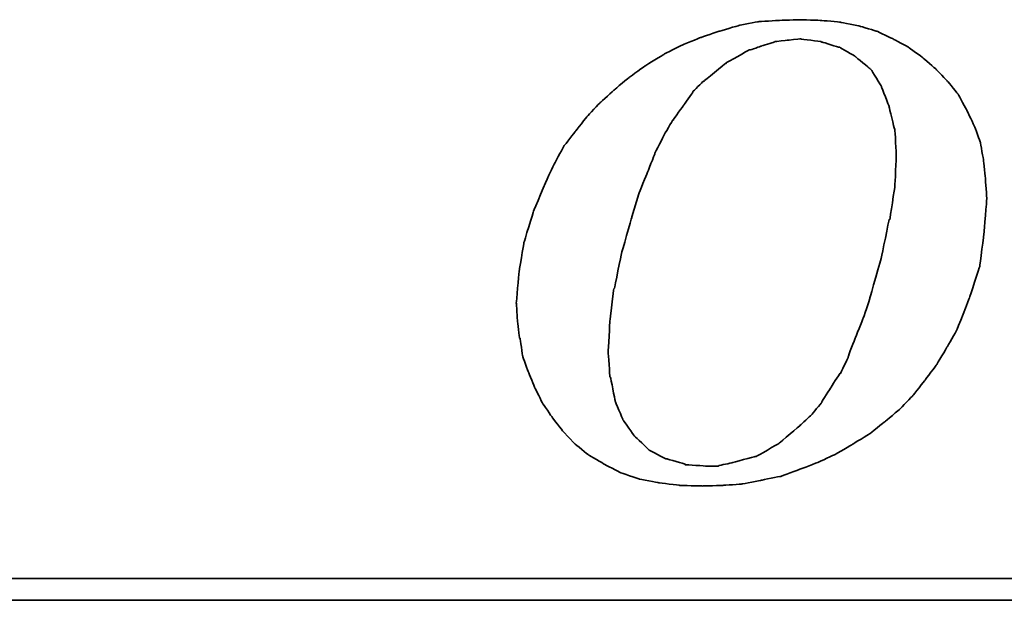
# Model space of a CAD drawing. Header units: millimetres. Extents: x 258 to 537, y -224 to -143.
# Tile 33 of 50: x 463.6 to 466.95, y -196.94 to -194.96. Entities that reach past the tile are written whole.
import ezdxf

# ---------------------------------------------------------------- set-up
doc = ezdxf.new("R2010")
doc.units = ezdxf.units.MM
doc.header["$LTSCALE"] = 0.1
doc.layers.add('DIM', color=4, linetype='CONTINUOUS')
doc.layers.add('layer 1', color=7, linetype='CONTINUOUS')

# ---------------------------------------------------------------- blocks, each defined once
blk = doc.blocks.new('TBI MOTION logo(完整正式版)')
at = {"layer": 'layer 1', "color": 22, "lineweight": 35}
for points, knots in [([(-11.34375, -6.98375), (-11.34375, -6.98375), (-10.91375, -7.43875), (-10.91375, -7.43875), (-10.91375, -7.43875), (-10.91375, -7.43875), (-10.38625, -7.87125), (-10.38625, -7.87125), (-10.38625, -7.87125), (-10.38625, -7.87125), (-9.81125, -8.20375), (-9.81125, -8.20375), (-9.81125, -8.20375), (-9.81125, -8.20375), (-9.21125, -8.51875), (-9.21125, -8.51875), (-9.21125, -8.51875), (-9.21125, -8.51875), (-8.51625, -8.75875), (-8.51625, -8.75875), (-8.51625, -8.75875), (-8.51625, -8.75875), (-7.77125, -8.90375), (-7.77125, -8.90375), (-7.77125, -8.90375), (-7.77125, -8.90375), (-6.97875, -8.99875), (-6.97875, -8.99875), (-6.97875, -8.99875), (-6.97875, -8.99875), (-6.14125, -9.02375), (-6.14125, -9.02375), (-6.14125, -9.02375), (-6.14125, -9.02375), (-5.37125, -8.99875), (-5.37125, -8.99875), (-5.37125, -8.99875), (-5.37125, -8.99875), (-4.65375, -8.94875), (-4.65375, -8.94875), (-4.65375, -8.94875), (-4.65375, -8.94875), (-3.93375, -8.80625), (-3.93375, -8.80625), (-3.93375, -8.80625), (-3.93375, -8.80625), (-3.21375, -8.66375), (-3.21375, -8.66375), (-3.21375, -8.66375), (-3.21375, -8.66375), (-2.49375, -8.39875), (-2.49375, -8.39875), (-2.49375, -8.39875), (-2.49375, -8.39875), (-1.79875, -8.13375), (-1.79875, -8.13375), (-1.79875, -8.13375), (-1.79875, -8.13375), (-1.17375, -7.84375), (-1.17375, -7.84375), (-1.17375, -7.84375), (-1.17375, -7.84375), (-0.52375, -7.46375), (-0.52375, -7.46375), (-0.52375, -7.46375), (-0.52375, -7.46375), (0.10124, -7.07875), (0.10124, -7.07875), (0.10124, -7.07875), (0.10124, -7.07875), (0.67625, -6.62375), (0.67625, -6.62375), (0.67625, -6.62375), (0.67625, -6.62375), (1.24874, -6.14375), (1.24874, -6.14375), (1.24874, -6.14375), (1.24874, -6.14375), (1.72874, -5.64125), (1.72874, -5.64125), (1.72874, -5.64125), (1.72874, -5.64125), (2.18624, -5.06375), (2.18624, -5.06375), (2.18624, -5.06375), (2.18624, -5.06375), (2.61625, -4.48874), (2.61625, -4.48874), (2.61625, -4.48874), (2.61625, -4.48874), (3.00125, -3.83874), (3.00125, -3.83874), (3.00125, -3.83874), (3.00125, -3.83874), (3.36124, -3.21374), (3.36124, -3.21374), (3.36124, -3.21374), (3.36124, -3.21374), (3.84374, -1.99125), (3.84374, -1.99125), (3.84374, -1.99125), (3.84374, -1.99125), (4.22625, -0.81875), (4.22625, -0.81875), (4.22625, -0.81875), (4.22625, -0.81875), (4.39125, 0.45624), (4.39125, 0.45624), (4.39125, 0.45624), (4.39125, 0.45624), (4.48874, 1.70124), (4.48874, 1.70124), (4.48874, 1.70124), (4.48874, 1.70124), (4.43874, 2.44625), (4.43874, 2.44625), (4.43874, 2.44625), (4.43874, 2.44625), (4.36874, 3.14125), (4.36874, 3.14125), (4.36874, 3.14125), (4.36874, 3.14125), (4.25125, 3.81125), (4.25125, 3.81125), (4.25125, 3.81125), (4.25125, 3.81125), (4.03124, 4.41125), (4.03124, 4.41125), (4.03124, 4.41125), (4.03124, 4.41125), (3.74374, 5.01125), (3.74374, 5.01125), (3.74374, 5.01125), (3.74374, 5.01125), (3.43124, 5.58875), (3.43124, 5.58875), (3.43124, 5.58875), (3.43124, 5.58875), (3.02625, 6.09125), (3.02625, 6.09125), (3.02625, 6.09125), (3.02625, 6.09125), (2.59374, 6.54875), (2.59374, 6.54875), (2.59374, 6.54875), (2.59374, 6.54875), (2.09124, 6.98125), (2.09124, 6.98125), (2.09124, 6.98125), (2.09124, 6.98125), (1.56124, 7.36625), (1.56124, 7.36625), (1.56124, 7.36625), (1.56124, 7.36625), (0.98624, 7.67625), (0.98624, 7.67625), (0.98624, 7.67625), (0.98624, 7.67625), (0.38624, 7.96375), (0.38624, 7.96375), (0.38624, 7.96375), (0.38624, 7.96375), (-0.25875, 8.15625), (-0.25875, 8.15625), (-0.25875, 8.15625), (-0.25875, 8.15625), (-0.98125, 8.30125), (-0.98125, 8.30125), (-0.98125, 8.30125), (-0.98125, 8.30125), (-1.70124, 8.37125), (-1.70124, 8.37125), (-1.70124, 8.37125), (-1.70124, 8.37125), (-2.49375, 8.39624), (-2.49375, 8.39624), (-2.49375, 8.39624), (-2.49375, 8.39624), (-3.28625, 8.37125), (-3.28625, 8.37125), (-3.28625, 8.37125), (-3.28625, 8.37125), (-4.05125, 8.32125), (-4.05125, 8.32125), (-4.05125, 8.32125), (-4.05125, 8.32125), (-4.77375, 8.18125), (-4.77375, 8.18125), (-4.77375, 8.18125), (-4.77375, 8.18125), (-5.51625, 7.96375), (-5.51625, 7.96375), (-5.51625, 7.96375), (-5.51625, 7.96375), (-6.21125, 7.72625), (-6.21125, 7.72625), (-6.21125, 7.72625), (-6.21125, 7.72625), (-6.92875, 7.43625), (-6.92875, 7.43625), (-6.92875, 7.43625), (-6.92875, 7.43625), (-7.57875, 7.10125), (-7.57875, 7.10125), (-7.57875, 7.10125), (-7.57875, 7.10125), (-8.24875, 6.69125), (-8.24875, 6.69125), (-8.24875, 6.69125), (-8.24875, 6.69125), (-8.84875, 6.26125), (-8.84875, 6.26125), (-8.84875, 6.26125), (-8.84875, 6.26125), (-9.42625, 5.78125), (-9.42625, 5.78125), (-9.42625, 5.78125), (-9.42625, 5.78125), (-9.95375, 5.30125), (-9.95375, 5.30125), (-9.95375, 5.30125), (-9.95375, 5.30125), (-10.43375, 4.79624), (-10.43375, 4.79624), (-10.43375, 4.79624), (-10.43375, 4.79624), (-10.88875, 4.22125), (-10.88875, 4.22125), (-10.88875, 4.22125), (-10.88875, 4.22125), (-11.29875, 3.69375), (-11.29875, 3.69375), (-11.29875, 3.69375), (-11.29875, 3.69375), (-11.63375, 3.09125), (-11.63375, 3.09125), (-11.63375, 3.09125), (-11.63375, 3.09125), (-11.91875, 2.49625), (-11.91875, 2.49625), (-11.91875, 2.49625), (-11.91875, 2.49625), (-12.44875, 1.24625), (-12.44875, 1.24625), (-12.44875, 1.24625), (-12.44875, 1.24625), (-12.80875, 0.06874), (-12.80875, 0.06874), (-12.80875, 0.06874), (-12.80875, 0.06874), (-12.99875, -1.07875), (-12.99875, -1.07875), (-12.99875, -1.07875), (-12.99875, -1.07875), (-13.09375, -2.18375), (-13.09375, -2.18375), (-13.09375, -2.18375), (-13.09375, -2.18375), (-13.04875, -2.85375), (-13.04875, -2.85375), (-13.04875, -2.85375), (-13.04875, -2.85375), (-12.97375, -3.50375), (-12.97375, -3.50375), (-12.97375, -3.50375), (-12.97375, -3.50375), (-12.95375, -3.50375), (-12.95375, -3.50375), (-12.95375, -3.50375), (-12.95375, -3.50375), (-12.85375, -4.17375), (-12.85375, -4.17375), (-12.85375, -4.17375), (-12.85375, -4.17375), (-12.63875, -4.77624), (-12.63875, -4.77624), (-12.63875, -4.77624), (-12.63875, -4.77624), (-12.39875, -5.35125), (-12.39875, -5.35125), (-12.39875, -5.35125), (-12.39875, -5.35125), (-12.11375, -5.92875), (-12.11375, -5.92875), (-12.11375, -5.92875), (-12.11375, -5.92875), (-11.75375, -6.45375), (-11.75375, -6.45375), (-11.75375, -6.45375), (-11.75375, -6.45375), (-11.34375, -6.98375), (-11.34375, -6.98375)], [0, 0, 0, 0, 0.01369863, 0.01369863, 0.01369863, 0.01369864, 0.02739726, 0.02739726, 0.02739726, 0.02739727, 0.04109589, 0.04109589, 0.04109589, 0.0410959, 0.05479452, 0.05479452, 0.05479452, 0.05479453, 0.06849315, 0.06849315, 0.06849315, 0.06849316, 0.08219178, 0.08219178, 0.08219178, 0.08219179, 0.09589041, 0.09589041, 0.09589041, 0.09589042, 0.10958904, 0.10958904, 0.10958904, 0.10958905, 0.12328767, 0.12328767, 0.12328767, 0.12328768, 0.1369863, 0.1369863, 0.1369863, 0.13698631, 0.15068493, 0.15068493, 0.15068493, 0.15068494, 0.16438356, 0.16438356, 0.16438356, 0.16438357, 0.17808219, 0.17808219, 0.17808219, 0.1780822, 0.19178082, 0.19178082, 0.19178082, 0.19178083, 0.20547945, 0.20547945, 0.20547945, 0.20547946, 0.21917808, 0.21917808, 0.21917808, 0.21917809, 0.23287671, 0.23287671, 0.23287671, 0.23287672, 0.24657534, 0.24657534, 0.24657534, 0.24657535, 0.26027397, 0.26027397, 0.26027397, 0.26027398, 0.2739726, 0.2739726, 0.2739726, 0.27397261, 0.28767123, 0.28767123, 0.28767123, 0.28767124, 0.30136986, 0.30136986, 0.30136986, 0.30136987, 0.31506849, 0.31506849, 0.31506849, 0.3150685, 0.32876712, 0.32876712, 0.32876712, 0.32876713, 0.34246575, 0.34246575, 0.34246575, 0.34246576, 0.35616438, 0.35616438, 0.35616438, 0.35616439, 0.36986301, 0.36986301, 0.36986301, 0.36986302, 0.38356164, 0.38356164, 0.38356164, 0.38356165, 0.39726027, 0.39726027, 0.39726027, 0.39726028, 0.4109589, 0.4109589, 0.4109589, 0.41095891, 0.42465753, 0.42465753, 0.42465753, 0.42465754, 0.43835616, 0.43835616, 0.43835616, 0.43835617, 0.45205479, 0.45205479, 0.45205479, 0.4520548, 0.46575342, 0.46575342, 0.46575342, 0.46575343, 0.47945205, 0.47945205, 0.47945205, 0.47945206, 0.49315068, 0.49315068, 0.49315068, 0.49315069, 0.50684932, 0.50684932, 0.50684932, 0.50684933, 0.52054795, 0.52054795, 0.52054795, 0.52054796, 0.53424658, 0.53424658, 0.53424658, 0.53424659, 0.54794521, 0.54794521, 0.54794521, 0.54794522, 0.56164384, 0.56164384, 0.56164384, 0.56164385, 0.57534247, 0.57534247, 0.57534247, 0.57534248, 0.5890411, 0.5890411, 0.5890411, 0.58904111, 0.60273973, 0.60273973, 0.60273973, 0.60273974, 0.61643836, 0.61643836, 0.61643836, 0.61643837, 0.63013699, 0.63013699, 0.63013699, 0.630137, 0.64383562, 0.64383562, 0.64383562, 0.64383563, 0.65753425, 0.65753425, 0.65753425, 0.65753426, 0.67123288, 0.67123288, 0.67123288, 0.67123289, 0.68493151, 0.68493151, 0.68493151, 0.68493152, 0.69863014, 0.69863014, 0.69863014, 0.69863015, 0.71232877, 0.71232877, 0.71232877, 0.71232878, 0.7260274, 0.7260274, 0.7260274, 0.72602741, 0.73972603, 0.73972603, 0.73972603, 0.73972604, 0.75342466, 0.75342466, 0.75342466, 0.75342467, 0.76712329, 0.76712329, 0.76712329, 0.7671233, 0.78082192, 0.78082192, 0.78082192, 0.78082193, 0.79452055, 0.79452055, 0.79452055, 0.79452056, 0.80821918, 0.80821918, 0.80821918, 0.80821919, 0.82191781, 0.82191781, 0.82191781, 0.82191782, 0.83561644, 0.83561644, 0.83561644, 0.83561645, 0.84931507, 0.84931507, 0.84931507, 0.84931508, 0.8630137, 0.8630137, 0.8630137, 0.86301371, 0.87671233, 0.87671233, 0.87671233, 0.87671234, 0.89041096, 0.89041096, 0.89041096, 0.89041097, 0.90410959, 0.90410959, 0.90410959, 0.9041096, 0.91780822, 0.91780822, 0.91780822, 0.91780823, 0.93150685, 0.93150685, 0.93150685, 0.93150686, 0.94520548, 0.94520548, 0.94520548, 0.94520549, 0.95890411, 0.95890411, 0.95890411, 0.95890412, 0.97260274, 0.97260274, 0.97260274, 0.97260275, 0.98630137, 0.98630137, 0.98630137, 0.98630138, 1, 1, 1, 1]), ([(-8.77875, 1.03124), (-8.77875, 1.03124), (-8.51625, 1.89625), (-8.51625, 1.89625), (-8.51625, 1.89625), (-8.51625, 1.89625), (-8.20375, 2.66375), (-8.20375, 2.66375), (-8.20375, 2.66375), (-8.20375, 2.66375), (-7.91625, 3.38125), (-7.91625, 3.38125), (-7.91625, 3.38125), (-7.91625, 3.38125), (-7.91625, 3.40624), (-7.91625, 3.40624), (-7.91625, 3.40624), (-7.91625, 3.40624), (-7.57875, 4.07624), (-7.57875, 4.07624), (-7.57875, 4.07624), (-7.57875, 4.07624), (-7.24375, 4.65125), (-7.24375, 4.65125), (-7.24375, 4.65125), (-7.24375, 4.65125), (-7.21875, 4.65125), (-7.21875, 4.65125), (-7.21875, 4.65125), (-7.21875, 4.65125), (-7.21875, 4.67624), (-7.21875, 4.67624), (-7.21875, 4.67624), (-7.21875, 4.67624), (-6.83625, 5.20375), (-6.83625, 5.20375), (-6.83625, 5.20375), (-6.83625, 5.20375), (-6.49875, 5.68625), (-6.49875, 5.68625), (-6.49875, 5.68625), (-6.49875, 5.68625), (-6.49875, 5.70625), (-6.49875, 5.70625), (-6.49875, 5.70625), (-6.49875, 5.70625), (-6.11625, 6.09125), (-6.11625, 6.09125), (-6.11625, 6.09125), (-6.11625, 6.09125), (-6.09125, 6.09125), (-6.09125, 6.09125), (-6.09125, 6.09125), (-6.09125, 6.09125), (-5.27375, 6.76625), (-5.27375, 6.76625), (-5.27375, 6.76625), (-5.27375, 6.76625), (-5.24875, 6.76625), (-5.24875, 6.76625), (-5.24875, 6.76625), (-5.24875, 6.76625), (-5.24875, 6.78625), (-5.24875, 6.78625), (-5.24875, 6.78625), (-5.24875, 6.78625), (-4.38875, 7.26624), (-4.38875, 7.26624), (-4.38875, 7.26624), (-4.38875, 7.26624), (-4.36125, 7.26624), (-4.36125, 7.26624), (-4.36125, 7.26624), (-4.36125, 7.26624), (-3.93375, 7.41125), (-3.93375, 7.41125), (-3.93375, 7.41125), (-3.93375, 7.41125), (-3.47375, 7.55625), (-3.47375, 7.55625), (-3.47375, 7.55625), (-3.47375, 7.55625), (-3.45375, 7.55625), (-3.45375, 7.55625), (-3.45375, 7.55625), (-3.45375, 7.55625), (-3.42875, 7.58124), (-3.42875, 7.58124), (-3.42875, 7.58124), (-3.42875, 7.58124), (-2.97375, 7.62625), (-2.97375, 7.62625), (-2.97375, 7.62625), (-2.97375, 7.62625), (-2.49375, 7.67625), (-2.49375, 7.67625), (-2.49375, 7.67625), (-2.49375, 7.67625), (-2.46875, 7.67625), (-2.46875, 7.67625), (-2.46875, 7.67625), (-2.46875, 7.67625), (-1.70124, 7.58124), (-1.70124, 7.58124), (-1.70124, 7.58124), (-1.70124, 7.58124), (-1.67875, 7.55625), (-1.67875, 7.55625), (-1.67875, 7.55625), (-1.67875, 7.55625), (-1.65375, 7.55625), (-1.65375, 7.55625), (-1.65375, 7.55625), (-1.65375, 7.55625), (-1.03125, 7.36625), (-1.03125, 7.36625), (-1.03125, 7.36625), (-1.03125, 7.36625), (-1.00625, 7.36625), (-1.00625, 7.36625), (-1.00625, 7.36625), (-1.00625, 7.36625), (-0.43124, 7.02624), (-0.43124, 7.02624), (-0.43124, 7.02624), (-0.43124, 7.02624), (-0.40625, 7.00624), (-0.40625, 7.00624), (-0.40625, 7.00624), (-0.40625, 7.00624), (0.12124, 6.57124), (0.12124, 6.57124), (0.12124, 6.57124), (0.12124, 6.57124), (0.14624, 6.54875), (0.14624, 6.54875), (0.14624, 6.54875), (0.14624, 6.54875), (0.17124, 6.52375), (0.17124, 6.52375), (0.17124, 6.52375), (0.17124, 6.52375), (0.55625, 5.89875), (0.55625, 5.89875), (0.55625, 5.89875), (0.55625, 5.89875), (0.55625, 5.87625), (0.55625, 5.87625), (0.55625, 5.87625), (0.55625, 5.87625), (0.84124, 5.15625), (0.84124, 5.15625), (0.84124, 5.15625), (0.84124, 5.15625), (0.84124, 5.13125), (0.84124, 5.13125), (0.84124, 5.13125), (0.84124, 5.13125), (1.03624, 4.31875), (1.03624, 4.31875), (1.03624, 4.31875), (1.03624, 4.31875), (1.05624, 4.31875), (1.05624, 4.31875), (1.05624, 4.31875), (1.05624, 4.31875), (1.05624, 4.29125), (1.05624, 4.29125), (1.05624, 4.29125), (1.05624, 4.29125), (1.10625, 3.33125), (1.10625, 3.33125), (1.10625, 3.33125), (1.10625, 3.33125), (1.10625, 3.30875), (1.10625, 3.30875), (1.10625, 3.30875), (1.10625, 3.30875), (1.05624, 2.20624), (1.05624, 2.20624), (1.05624, 2.20624), (1.05624, 2.20624), (1.05624, 2.18124), (1.05624, 2.18124), (1.05624, 2.18124), (1.05624, 2.18124), (0.86624, 0.93624), (0.86624, 0.93624), (0.86624, 0.93624), (0.86624, 0.93624), (0.84124, 0.93624), (0.84124, 0.93624), (0.84124, 0.93624), (0.84124, 0.93624), (0.55625, -0.45874), (0.55625, -0.45874), (0.55625, -0.45874), (0.55625, -0.45874), (0.12124, -1.99125), (0.12124, -1.99125), (0.12124, -1.99125), (0.12124, -1.99125), (0.12124, -2.01874), (0.12124, -2.01874), (0.12124, -2.01874), (0.12124, -2.01874), (-0.13874, -2.78375), (-0.13874, -2.78375), (-0.13874, -2.78375), (-0.13874, -2.78375), (-0.43124, -3.50375), (-0.43124, -3.50375), (-0.43124, -3.50375), (-0.43124, -3.50375), (-0.69375, -4.19875), (-0.69375, -4.19875), (-0.69375, -4.19875), (-0.69375, -4.19875), (-0.69375, -4.22375), (-0.69375, -4.22375), (-0.69375, -4.22375), (-0.69375, -4.22375), (-0.98125, -4.82374), (-0.98125, -4.82374), (-0.98125, -4.82374), (-0.98125, -4.82374), (-1.00625, -4.82374), (-1.00625, -4.82374), (-1.00625, -4.82374), (-1.00625, -4.82374), (-1.33875, -5.35125), (-1.33875, -5.35125), (-1.33875, -5.35125), (-1.33875, -5.35125), (-1.67875, -5.87875), (-1.67875, -5.87875), (-1.67875, -5.87875), (-1.67875, -5.87875), (-1.67875, -5.90375), (-1.67875, -5.90375), (-1.67875, -5.90375), (-1.67875, -5.90375), (-2.05875, -6.35875), (-2.05875, -6.35875), (-2.05875, -6.35875), (-2.05875, -6.35875), (-2.08375, -6.38375), (-2.08375, -6.38375), (-2.08375, -6.38375), (-2.08375, -6.38375), (-2.46875, -6.74375), (-2.46875, -6.74375), (-2.46875, -6.74375), (-2.46875, -6.74375), (-3.25875, -7.41625), (-3.25875, -7.41625), (-3.25875, -7.41625), (-3.25875, -7.41625), (-3.28625, -7.43875), (-3.28625, -7.43875), (-3.28625, -7.43875), (-3.28625, -7.43875), (-4.12375, -7.91875), (-4.12375, -7.91875), (-4.12375, -7.91875), (-4.12375, -7.91875), (-4.14875, -7.91875), (-4.14875, -7.91875), (-4.14875, -7.91875), (-4.14875, -7.91875), (-4.17125, -7.91875), (-4.17125, -7.91875), (-4.17125, -7.91875), (-4.17125, -7.91875), (-5.03375, -8.15875), (-5.03375, -8.15875), (-5.03375, -8.15875), (-5.03375, -8.15875), (-5.51625, -8.25625), (-5.51625, -8.25625), (-5.51625, -8.25625), (-5.51625, -8.25625), (-5.54125, -8.27875), (-5.54125, -8.27875), (-5.54125, -8.27875), (-5.54125, -8.27875), (-5.56375, -8.27875), (-5.56375, -8.27875), (-5.56375, -8.27875), (-5.56375, -8.27875), (-5.99625, -8.27875), (-5.99625, -8.27875), (-5.99625, -8.27875), (-5.99625, -8.27875), (-6.76375, -8.23125), (-6.76375, -8.23125), (-6.76375, -8.23125), (-6.76375, -8.23125), (-6.78875, -8.23125), (-6.78875, -8.23125), (-6.78875, -8.23125), (-6.78875, -8.23125), (-6.78875, -8.20375), (-6.78875, -8.20375), (-6.78875, -8.20375), (-6.78875, -8.20375), (-7.45875, -8.01375), (-7.45875, -8.01375), (-7.45875, -8.01375), (-7.45875, -8.01375), (-7.48375, -8.01375), (-7.48375, -8.01375), (-7.48375, -8.01375), (-7.48375, -8.01375), (-7.50875, -8.01375), (-7.50875, -8.01375), (-7.50875, -8.01375), (-7.50875, -8.01375), (-8.13125, -7.67875), (-8.13125, -7.67875), (-8.13125, -7.67875), (-8.13125, -7.67875), (-8.15625, -7.65375), (-8.15625, -7.65375), (-8.15625, -7.65375), (-8.15625, -7.65375), (-8.65875, -7.17375), (-8.65875, -7.17375), (-8.65875, -7.17375), (-8.65875, -7.17375), (-8.68375, -7.14875), (-8.68375, -7.14875), (-8.68375, -7.14875), (-8.68375, -7.14875), (-9.08875, -6.57375), (-9.08875, -6.57375), (-9.08875, -6.57375), (-9.08875, -6.57375), (-9.11375, -6.54875), (-9.11375, -6.54875), (-9.11375, -6.54875), (-9.11375, -6.54875), (-9.11375, -6.52875), (-9.11375, -6.52875), (-9.11375, -6.52875), (-9.11375, -6.52875), (-9.40375, -5.85375), (-9.40375, -5.85375), (-9.40375, -5.85375), (-9.40375, -5.85375), (-9.40375, -5.82875), (-9.40375, -5.82875), (-9.40375, -5.82875), (-9.40375, -5.82875), (-9.56875, -4.96875), (-9.56875, -4.96875), (-9.56875, -4.96875), (-9.56875, -4.96875), (-9.59375, -4.94375), (-9.59375, -4.94375), (-9.59375, -4.94375), (-9.59375, -4.94375), (-9.66375, -4.03375), (-9.66375, -4.03375), (-9.66375, -4.03375), (-9.66375, -4.03375), (-9.66375, -4.00875), (-9.66375, -4.00875), (-9.66375, -4.00875), (-9.66375, -4.00875), (-9.59375, -2.85375), (-9.59375, -2.85375), (-9.59375, -2.85375), (-9.59375, -2.85375), (-9.45125, -1.65875), (-9.45125, -1.65875), (-9.45125, -1.65875), (-9.45125, -1.65875), (-9.42625, -1.63375), (-9.42625, -1.63375), (-9.42625, -1.63375), (-9.42625, -1.63375), (-9.16125, -0.33875), (-9.16125, -0.33875), (-9.16125, -0.33875), (-9.16125, -0.33875), (-8.77875, 1.00624), (-8.77875, 1.00624), (-8.77875, 1.00624), (-8.77875, 1.00624), (-8.77875, 1.03124), (-8.77875, 1.03124)], [0, 0, 0, 0, 0.01020408, 0.01020408, 0.01020408, 0.01020409, 0.02040816, 0.02040816, 0.02040816, 0.02040817, 0.03061224, 0.03061224, 0.03061224, 0.03061225, 0.04081633, 0.04081633, 0.04081633, 0.04081634, 0.05102041, 0.05102041, 0.05102041, 0.05102042, 0.06122449, 0.06122449, 0.06122449, 0.0612245, 0.07142857, 0.07142857, 0.07142857, 0.07142858, 0.08163265, 0.08163265, 0.08163265, 0.08163266, 0.09183673, 0.09183673, 0.09183673, 0.09183674, 0.10204082, 0.10204082, 0.10204082, 0.10204083, 0.1122449, 0.1122449, 0.1122449, 0.11224491, 0.12244898, 0.12244898, 0.12244898, 0.12244899, 0.13265306, 0.13265306, 0.13265306, 0.13265307, 0.14285714, 0.14285714, 0.14285714, 0.14285715, 0.15306122, 0.15306122, 0.15306122, 0.15306123, 0.16326531, 0.16326531, 0.16326531, 0.16326532, 0.17346939, 0.17346939, 0.17346939, 0.1734694, 0.18367347, 0.18367347, 0.18367347, 0.18367348, 0.19387755, 0.19387755, 0.19387755, 0.19387756, 0.20408163, 0.20408163, 0.20408163, 0.20408164, 0.21428571, 0.21428571, 0.21428571, 0.21428572, 0.2244898, 0.2244898, 0.2244898, 0.22448981, 0.23469388, 0.23469388, 0.23469388, 0.23469389, 0.24489796, 0.24489796, 0.24489796, 0.24489797, 0.25510204, 0.25510204, 0.25510204, 0.25510205, 0.26530612, 0.26530612, 0.26530612, 0.26530613, 0.2755102, 0.2755102, 0.2755102, 0.27551021, 0.28571429, 0.28571429, 0.28571429, 0.2857143, 0.29591837, 0.29591837, 0.29591837, 0.29591838, 0.30612245, 0.30612245, 0.30612245, 0.30612246, 0.31632653, 0.31632653, 0.31632653, 0.31632654, 0.32653061, 0.32653061, 0.32653061, 0.32653062, 0.33673469, 0.33673469, 0.33673469, 0.3367347, 0.34693878, 0.34693878, 0.34693878, 0.34693879, 0.35714286, 0.35714286, 0.35714286, 0.35714287, 0.36734694, 0.36734694, 0.36734694, 0.36734695, 0.37755102, 0.37755102, 0.37755102, 0.37755103, 0.3877551, 0.3877551, 0.3877551, 0.38775511, 0.39795918, 0.39795918, 0.39795918, 0.39795919, 0.40816327, 0.40816327, 0.40816327, 0.40816328, 0.41836735, 0.41836735, 0.41836735, 0.41836736, 0.42857143, 0.42857143, 0.42857143, 0.42857144, 0.43877551, 0.43877551, 0.43877551, 0.43877552, 0.44897959, 0.44897959, 0.44897959, 0.4489796, 0.45918367, 0.45918367, 0.45918367, 0.45918368, 0.46938776, 0.46938776, 0.46938776, 0.46938777, 0.47959184, 0.47959184, 0.47959184, 0.47959185, 0.48979592, 0.48979592, 0.48979592, 0.48979593, 0.5, 0.5, 0.5, 0.50000001, 0.51020408, 0.51020408, 0.51020408, 0.51020409, 0.52040816, 0.52040816, 0.52040816, 0.52040817, 0.53061224, 0.53061224, 0.53061224, 0.53061225, 0.54081633, 0.54081633, 0.54081633, 0.54081634, 0.55102041, 0.55102041, 0.55102041, 0.55102042, 0.56122449, 0.56122449, 0.56122449, 0.5612245, 0.57142857, 0.57142857, 0.57142857, 0.57142858, 0.58163265, 0.58163265, 0.58163265, 0.58163266, 0.59183673, 0.59183673, 0.59183673, 0.59183674, 0.60204082, 0.60204082, 0.60204082, 0.60204083, 0.6122449, 0.6122449, 0.6122449, 0.61224491, 0.62244898, 0.62244898, 0.62244898, 0.62244899, 0.63265306, 0.63265306, 0.63265306, 0.63265307, 0.64285714, 0.64285714, 0.64285714, 0.64285715, 0.65306122, 0.65306122, 0.65306122, 0.65306123, 0.66326531, 0.66326531, 0.66326531, 0.66326532, 0.67346939, 0.67346939, 0.67346939, 0.6734694, 0.68367347, 0.68367347, 0.68367347, 0.68367348, 0.69387755, 0.69387755, 0.69387755, 0.69387756, 0.70408163, 0.70408163, 0.70408163, 0.70408164, 0.71428571, 0.71428571, 0.71428571, 0.71428572, 0.7244898, 0.7244898, 0.7244898, 0.72448981, 0.73469388, 0.73469388, 0.73469388, 0.73469389, 0.74489796, 0.74489796, 0.74489796, 0.74489797, 0.75510204, 0.75510204, 0.75510204, 0.75510205, 0.76530612, 0.76530612, 0.76530612, 0.76530613, 0.7755102, 0.7755102, 0.7755102, 0.77551021, 0.78571429, 0.78571429, 0.78571429, 0.7857143, 0.79591837, 0.79591837, 0.79591837, 0.79591838, 0.80612245, 0.80612245, 0.80612245, 0.80612246, 0.81632653, 0.81632653, 0.81632653, 0.81632654, 0.82653061, 0.82653061, 0.82653061, 0.82653062, 0.83673469, 0.83673469, 0.83673469, 0.8367347, 0.84693878, 0.84693878, 0.84693878, 0.84693879, 0.85714286, 0.85714286, 0.85714286, 0.85714287, 0.86734694, 0.86734694, 0.86734694, 0.86734695, 0.87755102, 0.87755102, 0.87755102, 0.87755103, 0.8877551, 0.8877551, 0.8877551, 0.88775511, 0.89795918, 0.89795918, 0.89795918, 0.89795919, 0.90816327, 0.90816327, 0.90816327, 0.90816328, 0.91836735, 0.91836735, 0.91836735, 0.91836736, 0.92857143, 0.92857143, 0.92857143, 0.92857144, 0.93877551, 0.93877551, 0.93877551, 0.93877552, 0.94897959, 0.94897959, 0.94897959, 0.9489796, 0.95918367, 0.95918367, 0.95918367, 0.95918368, 0.96938776, 0.96938776, 0.96938776, 0.96938777, 0.97959184, 0.97959184, 0.97959184, 0.97959185, 0.98979592, 0.98979592, 0.98979592, 0.98979593, 1, 1, 1, 1]), ([(75.90875, -9.47875), (75.90875, -9.47875), (75.90875, -12.28625), (75.90875, -12.28625), (75.90875, -12.28625), (75.90875, -12.28625), (75.90875, -12.47875), (75.90875, -12.47875), (75.90875, -12.47875), (75.90875, -12.47875), (75.71625, -12.47875), (75.71625, -12.47875), (75.71625, -12.47875), (75.71625, -12.47875), (-88.32875, -12.47875), (-88.32875, -12.47875), (-88.32875, -12.47875), (-88.32875, -12.47875), (-88.32875, -13.29375), (-88.32875, -13.29375), (-88.32875, -13.29375), (-88.32875, -13.29375), (82.89125, -13.29375), (82.89125, -13.29375), (82.89125, -13.29375), (82.89125, -13.29375), (75.90875, -9.47875), (75.90875, -9.47875)], [0, 0, 0, 0, 0.14285714, 0.14285714, 0.14285714, 0.14285715, 0.28571429, 0.28571429, 0.28571429, 0.2857143, 0.42857143, 0.42857143, 0.42857143, 0.42857144, 0.57142857, 0.57142857, 0.57142857, 0.57142858, 0.71428571, 0.71428571, 0.71428571, 0.71428572, 0.85714286, 0.85714286, 0.85714286, 0.85714287, 1, 1, 1, 1])]:
    blk.add_open_spline(points, degree=3, knots=knots, dxfattribs=at)

msp = doc.modelspace()

# ---------------------------------------------------------------- block references
at = {"layer": 'DIM', "color": 0, "xscale": 0.0912171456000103, "yscale": 0.0912171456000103, "zscale": 0.0912171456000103}
msp.add_blockref('TBI MOTION logo(完整正式版)', (466.4842, -195.7228), dxfattribs=at)

doc.saveas('drawing.dxf')
